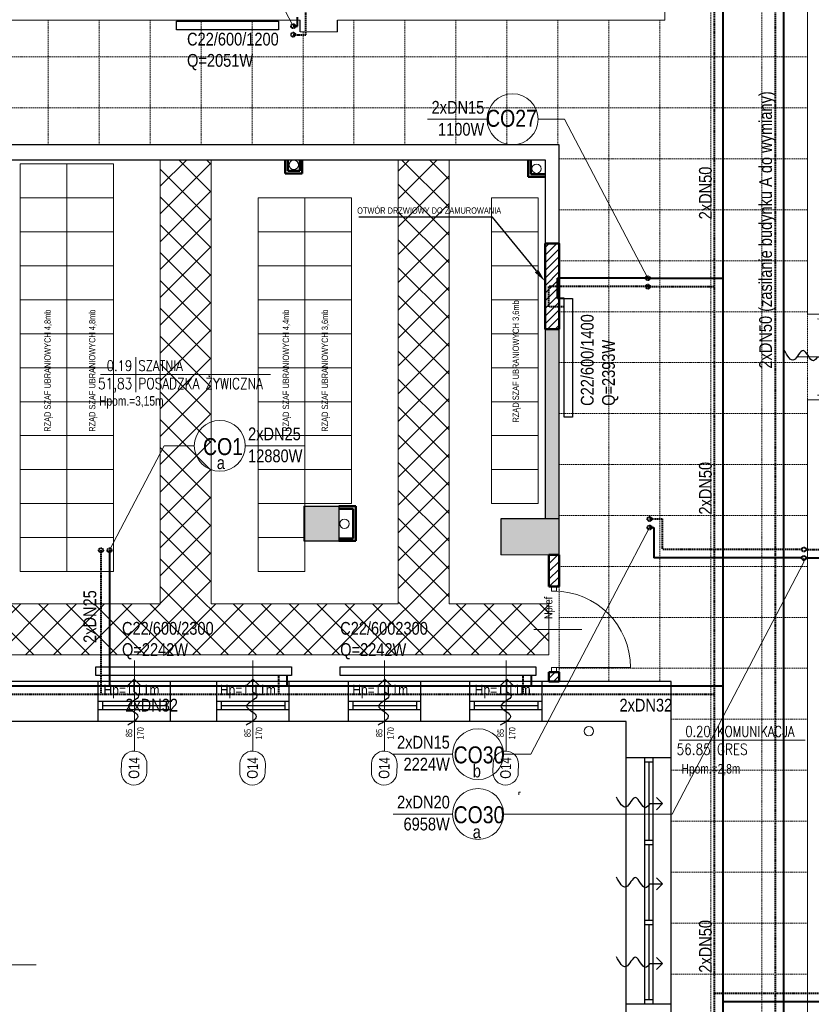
# Model space of a CAD drawing. Header units: millimetres. Extents: x -523 to 1404227, y -783705 to 1038705.
# Tile 87 of 256: x 362693 to 372012, y 131096 to 142691. Entities that reach past the tile are written whole.
import ezdxf
from ezdxf import colors
from ezdxf.entities.mleader import LeaderData, LeaderLine
from ezdxf.enums import TextEntityAlignment as Align
from ezdxf.math import Vec2, Vec3

# ---------------------------------------------------------------- set-up
doc = ezdxf.new("R2010")
doc.units = ezdxf.units.MM
doc.linetypes.add('DASHED', pattern=[0.75, 0.5, -0.25])
doc.linetypes.add('DASHEDX2', pattern=[1.5, 1, -0.5])
for name, color, linetype, lineweight in [('BA_drz', 7, 'Continuous', 18), ('BA_KS_ist.', 34, 'Continuous', 13), ('BA_met', 7, 'Continuous', 18), ('BA_sym', 7, 'Continuous', 18), ('BA_txc', 1, 'Continuous', 18), ('BA_txs', 2, 'Continuous', 18), ('Cienka', 7, 'Continuous', 18), ('mm_CO_opisy', 5, 'Continuous', 9), ('mm_CO_rury', 84, 'Continuous', 40), ('mm_grzejniki', 30, 'Continuous', 30), ('mm_Wentylacja', 5, 'Continuous', 50), ('PG_PRZERYWANE_ŚREDNIE', 1, 'DASHEDX2', 18), ('PG_WIDOKOWE_CIENKIE', 7, 'Continuous', 18), ('PG_WYPOSAŻENIE', 1, 'Continuous', 18), ('PG_ŚCIANY_DZIAŁOWE', 3, 'Continuous', 18), ('Przekrojowa', 60, 'Continuous', 18)]:
    doc.layers.add(name, color=color, linetype=linetype, lineweight=lineweight)
doc.styles.add('BIKTC', font='bikromsw.shx', dxfattribs={"width": 0.8})
doc.styles.add('BIKTS', font='bikromsw.shx', dxfattribs={"width": 0.85})
doc.styles.add('ROMANS', font='romans', dxfattribs={"width": 0.7})
doc.styles.get("Standard").update_dxf_attribs({"font": 'arial.ttf'})
pattern_1 = [(45, (-153114.787, 465660.68), (-44.9012806, 44.9012806), [])]

# ---------------------------------------------------------------- blocks, each defined once
blk = doc.blocks.new('bikmet')
blk.add_line((0, 1.65), (0, -1.65))
at = {"style": 'ROMANS', "width": 0.8}
blk.add_attdef('NRPOM', text='', height=1, dxfattribs=at).set_placement((-0.333, 0.333), align=Align.RIGHT)
blk.add_attdef('NWAPOM', (0.25, 0.333), '', height=1, dxfattribs=at)
blk.add_attdef('RAREA', text='', height=1.042, dxfattribs=at).set_placement((-0.333, -0.333), align=Align.TOP_RIGHT)
blk.add_attdef('PODLOGA', text='', height=1.042, dxfattribs=at).set_placement((0.25, -0.333), align=Align.TOP_LEFT)
blk = doc.blocks.new('dr1h901')
at = {"color": 0}
blk.add_line((-0.5, 0), (-0.5, 1), dxfattribs=at)
blk.add_line((0, 0.362), (0, -0.266))
blk.add_arc((-0.5, 0), 1, 0, 90, dxfattribs=at)
blk = doc.blocks.new('jamb')
blk.add_lwpolyline([(-0.5, -0.5), (-0.5, 0.5), (0.5, 0.5), (0.5, -0.5)], close=True)
blk = doc.blocks.new('symdrz')
blk.add_lwpolyline([(-10, -30, -1), (-10, 30), (10, 30, -1), (10, -30)], format="xyb", close=True)
at = {"style": 'BIKTS', "width": 0.8}
blk.add_attdef('SZERDRZ', text='', height=25, dxfattribs=at).set_placement((77.1, 8.8), align=Align.CENTER)
blk.add_attdef('SYMDRZ', text='', height=25, dxfattribs=at).set_placement((0, 0), align=Align.MIDDLE)
blk.add_attdef('WYSDRZ', text='', height=25, dxfattribs=at).set_placement((77.1, -9.5), align=Align.TOP_CENTER)
blk = doc.blocks.new('podciecie')
at = {"layer": 'mm_Wentylacja', "color": 142, "lineweight": 30}
for p, q in [((23288, -37575.5), (23288, -37590.5)), ((23288, -37590.5), (23280.9, -37583.4)), ((23288, -37590.5), (23295.1, -37583.4))]:
    blk.add_line(p, q, dxfattribs=at)
blk.add_spline([(23288, -37575.5), (23283.2, -37570.7), (23295.2, -37558.8), (23284.2, -37547.8), (23295.8, -37536.2)], degree=3, dxfattribs=at)
blk = doc.blocks.new('A$C6810ecfa')
at = {"layer": 'BA_KS_ist.', "color": 18, "linetype": 'Continuous', "lineweight": 20, "ltscale": 25}
for centre in [(-1217.9, 2197.3), (-932.1, 2192.9), (-1158.3, 1774.7), (-870.4, 1530.5)]:
    blk.add_circle(centre, 5.5, dxfattribs=at)

msp = doc.modelspace()

# ---------------------------------------------------------------- hatches: boundary and pattern name
at = {"layer": 'PG_WIDOKOWE_CIENKIE', "lineweight": 18}
h = msp.add_hatch(dxfattribs=at)
h.set_pattern_fill('LINE', scale=20, angle=45)
h.set_pattern_definition(pattern_1)
h.paths.add_polyline_path([(368878.69, 140057.39), (369043.69, 140057.39), (369043.69, 139047.39), (368878.69, 139047.39)])
h = msp.add_hatch(dxfattribs=at)
h.set_pattern_fill('LINE', scale=20, angle=45)
h.set_pattern_definition(pattern_1)
h.paths.add_polyline_path([(368923.69, 136016.09), (369043.69, 136016.09), (369043.69, 136387.39), (368923.69, 136387.39)])
h.paths.add_polyline_path([(369043.69, 135006.09), (368923.69, 135006.09), (368923.69, 134897.39), (369043.69, 134897.39)])
at = {"layer": 'PG_WYPOSAŻENIE'}
h = msp.add_hatch(dxfattribs=at)
h.set_pattern_fill('ANSI37', color=251, scale=73)
h.set_pattern_definition([(45, (-153114.79, 465660.68), (-163.88967, 163.88967), []), (135, (-153114.79, 465660.68), (-163.88967, -163.88967), [])])
h.paths.add_polyline_path([(364348.69, 141042.39), (364948.69, 141042.39), (364948.69, 135811.09), (367148.69, 135811.09), (367148.69, 141042.39), (367748.69, 141042.39), (367748.69, 139847.39), (367748.69, 139247.39), (367748.69, 135211.09), (361548.69, 135211.09), (361548.69, 135811.09), (361548.69, 141042.39), (362148.69, 141042.39), (362148.69, 135811.09), (364348.69, 135811.09)])
h.paths.add_polyline_path([(367748.69, 135811.09), (368923.69, 135811.09), (368923.69, 135211.09), (367748.69, 135211.09)])
at = {"layer": 'PG_ŚCIANY_DZIAŁOWE'}
h = msp.add_hatch(color=252, dxfattribs=at)
h.dxf.hatch_style = 1
h.paths.add_polyline_path([(369043.69, 139047.39), (368878.69, 139047.39), (368878.69, 137967.39), (368878.69, 136812.39), (369043.69, 136812.39), (369043.69, 138017.39)])
h = msp.add_hatch(color=252, dxfattribs=at)
h.dxf.hatch_style = 1
h.paths.add_polyline_path([(366038.69, 136552.39), (366448.69, 136552.39), (366448.69, 136962.39), (366038.69, 136962.39)])
h = msp.add_hatch(color=252, dxfattribs=at)
h.dxf.hatch_style = 1
h.paths.add_polyline_path([(369043.69, 136812.39), (368878.69, 136812.39), (368358.69, 136812.39), (368358.69, 136557.39), (368358.69, 136387.39), (368843.69, 136387.39), (368923.69, 136387.39), (369043.69, 136387.39), (369043.69, 136507.39)])

# ---------------------------------------------------------------- linework, layer by layer
at = {"lineweight": 20}
for p, q in [((370288.69, 146377.39), (370288.69, 142687.39)), ((371968.69, 144557.39), (371968.69, 139224.84)), ((365993.69, 142687.39), (360433.69, 142687.39)), ((370288.69, 142687.39), (366433.69, 142687.39)), ((366433.69, 142547.39), (365993.69, 142547.39)), ((371968.69, 138214.84), (371968.69, 128677.39)), ((368358.69, 136387.39), (368923.69, 136387.39)), ((364043.69, 134078.31), (364043.69, 135146.47)), ((365438.69, 134078.31), (365438.69, 135146.47)), ((366988.69, 134078.31), (366988.69, 135146.47)), ((368418.69, 134078.31), (368418.69, 135146.47)), ((368843.69, 134897.39), (368923.69, 134897.39)), ((368570.65, 133562.19), (368570.65, 133592.19)), ((368570.65, 133592.19), (368590.65, 133592.19)), ((362886.95, 131562.39), (361818.8, 131562.39))]:
    msp.add_line(p, q, dxfattribs=at)
for p, q in [((365993.69, 142547.39), (365993.69, 142687.39)), ((366433.69, 142547.39), (366433.69, 142687.39)), ((369043.69, 141217.39), (359413.69, 141217.39)), ((369043.69, 140057.39), (369043.69, 141217.39)), ((360448.69, 141042.39), (368878.69, 141042.39)), ((368878.69, 141042.39), (368878.69, 140057.39)), ((368878.69, 140057.39), (369043.69, 140057.39)), ((368878.69, 139047.39), (368878.69, 136812.39)), ((368878.69, 139047.39), (369043.69, 139047.39)), ((369043.69, 136812.39), (369043.69, 139047.39)), ((366038.69, 136962.39), (366448.69, 136962.39)), ((366038.69, 136962.39), (366038.69, 136552.39)), ((366448.69, 136962.39), (366448.69, 136552.39)), ((369043.69, 136812.39), (368358.69, 136812.39)), ((368358.69, 136812.39), (368358.69, 136387.39)), ((369043.69, 136387.39), (369043.69, 136812.39)), ((366038.69, 136552.39), (366448.69, 136552.39)), ((368923.69, 136387.39), (369043.69, 136387.39)), ((370363.69, 134897.39), (362023.69, 134897.39)), ((363618.69, 134427.39), (363618.69, 134897.39)), ((364468.69, 134427.39), (364468.69, 134897.39)), ((365013.69, 134427.39), (365013.69, 134897.39)), ((365863.69, 134427.39), (365863.69, 134897.39)), ((366563.69, 134427.39), (366563.69, 134897.39)), ((367413.69, 134427.39), (367413.69, 134897.39)), ((367993.69, 134427.39), (367993.69, 134897.39)), ((368843.69, 134427.39), (368843.69, 134897.39)), ((370363.69, 129384.06), (370363.69, 134897.39)), ((364468.69, 134662.39), (363618.69, 134662.39)), ((363668.69, 134662.39), (363668.69, 134562.39)), ((364418.69, 134662.39), (364418.69, 134562.39)), ((365863.69, 134662.39), (365013.69, 134662.39)), ((365063.69, 134662.39), (365063.69, 134562.39)), ((365813.69, 134662.39), (365813.69, 134562.39)), ((367413.69, 134662.39), (366563.69, 134662.39)), ((366613.69, 134662.39), (366613.69, 134562.39)), ((367363.69, 134662.39), (367363.69, 134562.39)), ((368843.69, 134662.39), (367993.69, 134662.39)), ((368043.69, 134662.39), (368043.69, 134562.39)), ((368793.69, 134662.39), (368793.69, 134562.39)), ((364468.69, 134562.39), (363618.69, 134562.39)), ((364418.69, 134612.39), (363668.69, 134612.39)), ((365863.69, 134562.39), (365013.69, 134562.39)), ((365813.69, 134612.39), (365063.69, 134612.39)), ((367413.69, 134562.39), (366563.69, 134562.39)), ((367363.69, 134612.39), (366613.69, 134612.39)), ((368843.69, 134562.39), (367993.69, 134562.39)), ((368793.69, 134612.39), (368043.69, 134612.39)), ((369833.69, 134427.39), (362493.69, 134427.39)), ((369833.69, 129384.06), (369833.69, 134427.39)), ((370363.69, 133997.39), (369833.69, 133997.39)), ((370048.69, 133997.39), (370048.69, 131097.39)), ((370148.69, 133947.39), (370048.69, 133947.39)), ((370098.69, 133947.39), (370098.69, 133029.06)), ((370148.69, 133997.39), (370148.69, 131097.39)), ((370048.69, 133029.06), (370148.69, 133029.06)), ((370048.69, 132979.06), (370148.69, 132979.06)), ((370098.69, 132979.06), (370098.69, 132085.72)), ((370048.69, 132085.72), (370148.69, 132085.72)), ((370048.69, 132035.72), (370148.69, 132035.72)), ((370098.69, 132035.72), (370098.69, 131147.39)), ((370148.69, 131147.39), (370048.69, 131147.39)), ((370363.69, 131097.39), (369833.69, 131097.39))]:
    msp.add_line(p, q)
at = {"layer": 'BA_met', "color": 18}
for p, q in [((363644.81, 138512.53), (365646.91, 138512.53)), ((370455.97, 134205.67), (371939.74, 134205.67))]:
    msp.add_line(p, q, dxfattribs=at)
at = {"layer": 'Cienka'}
for p, q in [((372203.69, 139224.84), (371968.69, 139224.84)), ((372203.69, 138214.84), (371968.69, 138214.84))]:
    msp.add_line(p, q, dxfattribs=at)
at = {"layer": 'mm_CO_opisy'}
for p, q in [((364932.74, 144489.34), (365902.02, 142636.67)), ((368195.36, 141518.49), (367495.36, 141518.49)), ((368795.36, 141518.49), (369108.81, 141518.49)), ((369108.81, 141518.49), (370087.79, 139647.28)), ((364393.48, 137672.6), (363750.3, 136443.24)), ((364749.13, 137672.6), (364393.48, 137672.6)), ((365349.13, 137672.6), (366049.13, 137672.6)), ((368711.52, 134041.81), (370108.09, 136711.18)), ((370373.91, 133336.81), (371925.15, 136301.81)), ((371925.15, 136351.81), (371925.15, 136301.81)), ((367789.46, 134041.81), (367089.46, 134041.81)), ((368389.46, 134041.81), (368711.52, 134041.81)), ((367789.46, 133336.81), (367089.46, 133336.81)), ((368389.46, 133336.81), (370373.91, 133336.81))]:
    msp.add_line(p, q, dxfattribs=at)
for centre in [(368495.36, 141518.49), (365049.13, 137672.6), (368089.46, 134041.81), (368089.46, 133336.81)]:
    msp.add_circle(centre, 300, dxfattribs=at)
at = {"layer": 'mm_CO_rury', "linetype": 'DASHED', "ltscale": 30}
for p, q in [((370873.35, 125491.16), (370873.35, 148294.57)), ((366063.61, 142514.52), (366063.61, 142822.76)), ((365913.61, 142514.52), (366063.61, 142514.52)), ((370087.79, 139547.28), (368923.69, 139547.28)), ((368923.69, 139309.34), (368923.69, 139547.28)), ((370087.79, 139547.28), (370873.35, 139547.28)), ((369101.45, 139309.34), (368923.69, 139309.34)), ((370108.09, 136811.18), (370258.09, 136811.18)), ((370258.09, 136811.18), (370258.09, 136451.81)), ((363650.3, 136443.24), (363650.3, 134747.39)), ((371900.15, 136451.81), (370258.09, 136451.81)), ((371950.15, 136451.81), (377949.7, 136451.81)), ((365738.45, 134969.07), (365738.45, 134747.39)), ((368614.79, 134969.07), (368614.79, 134747.39)), ((362173.69, 134747.39), (370873.35, 134747.39)), ((377984.71, 131223.12), (370873.35, 131223.12))]:
    msp.add_line(p, q, dxfattribs=at)
at = {"layer": 'mm_CO_rury'}
for p, q in [((370973.35, 125591.16), (370973.35, 148217.25)), ((365963.61, 142614.52), (365963.61, 142722.76)), ((365913.61, 142614.52), (365963.61, 142614.52)), ((370087.79, 139647.28), (369023.69, 139647.28)), ((369023.69, 139409.34), (369023.69, 139647.28)), ((370087.79, 139647.28), (370973.35, 139647.28)), ((369101.45, 139409.34), (369023.69, 139409.34)), ((370108.09, 136711.18), (370158.09, 136711.18)), ((370158.09, 136711.18), (370158.09, 136351.81)), ((363750.3, 136443.24), (363750.3, 134847.39)), ((371900.15, 136351.81), (370158.09, 136351.81)), ((371950.15, 136351.81), (378049.7, 136351.81)), ((365838.45, 134969.07), (365838.45, 134847.39)), ((368714.79, 134969.07), (368714.79, 134847.39)), ((362073.69, 134847.39), (370973.35, 134847.39)), ((377984.71, 131123.12), (370973.35, 131123.12))]:
    msp.add_line(p, q, dxfattribs=at)
at = {"layer": 'mm_CO_rury', "color": 215}
msp.add_line((371690.34, 126032.37), (371690.34, 148251.3), dxfattribs=at)
at = {"layer": 'mm_CO_rury', "color": 215, "linetype": 'DASHED', "ltscale": 30}
msp.add_line((371590.34, 125932.37), (371590.34, 148124.72), dxfattribs=at)
at = {"layer": 'mm_CO_rury', "linetype": 'DASHED', "ltscale": 30}
for centre in [(365913.61, 142614.52), (365913.61, 142514.52), (370087.79, 139647.28), (370087.79, 139547.28), (370108.09, 136811.18), (370108.09, 136711.18), (363650.3, 136443.24), (363650.3, 136443.24), (363750.3, 136443.24), (363750.3, 136443.24), (371925.15, 136451.81), (371925.15, 136351.81)]:
    msp.add_circle(centre, 25, dxfattribs=at)
at = {"layer": 'mm_grzejniki', "lineweight": 30}
for points in [[(364539.85, 142672.96), (365739.85, 142672.96), (365739.85, 142572.96), (364539.85, 142572.96)], [(369101.45, 138009.34), (369101.45, 139409.34), (369201.45, 139409.34), (369201.45, 138009.34)]]:
    msp.add_lwpolyline(points, close=True, dxfattribs=at)
at = {"layer": 'mm_grzejniki', "color": 1, "lineweight": 30}
for points in [[(363591.23, 135069.07), (365891.23, 135069.07), (365891.23, 134969.07), (363591.23, 134969.07)], [(366467.06, 135069.07), (368767.57, 135069.07), (368767.57, 134969.07), (366467.06, 134969.07)]]:
    msp.add_lwpolyline(points, close=True, dxfattribs=at)
at = {"layer": 'PG_PRZERYWANE_ŚREDNIE', "color": 251, "lineweight": 15, "ltscale": 15}
for p, q in [((370828.69, 147297.39), (370828.69, 120997.39)), ((371428.69, 147297.39), (371428.69, 120997.39)), ((363028.69, 142687.39), (363028.69, 141217.39)), ((363628.69, 142687.39), (363628.69, 141217.39)), ((364228.69, 142687.39), (364228.69, 141217.39)), ((364828.69, 142687.39), (364828.69, 141217.39)), ((365428.69, 142687.39), (365428.69, 141217.39)), ((366628.69, 142687.39), (366628.69, 141217.39)), ((367228.69, 142687.39), (367228.69, 141217.39)), ((367828.69, 142687.39), (367828.69, 141217.39)), ((368428.69, 142687.39), (368428.69, 141217.39)), ((369028.69, 142687.39), (369028.69, 141217.39)), ((369628.69, 142687.39), (369628.69, 134897.39)), ((370228.69, 142687.39), (370228.69, 134897.39)), ((366028.69, 142547.39), (366028.69, 141217.39)), ((357743.69, 142252.39), (371968.69, 142252.39)), ((357743.69, 141652.39), (371968.69, 141652.39)), ((369043.69, 141052.39), (371968.69, 141052.39)), ((369043.69, 140452.39), (371968.69, 140452.39)), ((369043.69, 140057.39), (369043.69, 139047.39)), ((369043.69, 139852.39), (371968.69, 139852.39)), ((369043.69, 139252.39), (371968.69, 139252.39)), ((371968.69, 139224.84), (371968.69, 138214.84)), ((369043.69, 138652.39), (371968.69, 138652.39)), ((369043.69, 138052.39), (371968.69, 138052.39)), ((369043.69, 137452.39), (371968.69, 137452.39)), ((369043.69, 136852.39), (371968.69, 136852.39)), ((369043.69, 136252.39), (371968.69, 136252.39)), ((369043.69, 136016.09), (369043.69, 135006.09)), ((369043.69, 136016.09), (369043.69, 135006.09)), ((369043.69, 135652.39), (371968.69, 135652.39)), ((369043.69, 135052.39), (371968.69, 135052.39)), ((370363.69, 134452.39), (371968.69, 134452.39)), ((370363.69, 133852.39), (371968.69, 133852.39)), ((370363.69, 133252.39), (371968.69, 133252.39)), ((370363.69, 132652.39), (371968.69, 132652.39)), ((370363.69, 132052.39), (371968.69, 132052.39)), ((370363.69, 131452.39), (371968.69, 131452.39))]:
    msp.add_line(p, q, dxfattribs=at)
at = {"layer": 'PG_WIDOKOWE_CIENKIE', "color": 18, "lineweight": 50}
for p, q in [((365819.34, 140880.53), (365819.34, 141042.39)), ((365849.34, 140910.53), (365849.34, 141042.39)), ((365989.34, 140910.53), (365989.34, 141042.39)), ((366019.34, 140880.53), (366019.34, 141042.39)), ((368678.69, 141042.39), (368678.69, 140842.39)), ((368708.69, 141042.39), (368708.69, 140872.39)), ((365989.34, 140910.53), (365849.34, 140910.53)), ((366019.34, 140880.53), (365819.34, 140880.53)), ((368678.69, 140842.39), (368878.69, 140842.39)), ((368708.69, 140872.39), (368878.69, 140872.39)), ((366448.69, 136962.39), (366648.69, 136962.39)), ((366648.69, 136962.39), (366648.69, 136552.39)), ((366448.69, 136932.39), (366618.69, 136932.39)), ((366618.69, 136932.39), (366618.69, 136582.39)), ((366448.69, 136582.39), (366618.69, 136582.39)), ((366448.69, 136552.39), (366648.69, 136552.39)), ((368923.69, 136387.39), (368923.69, 136016.09)), ((369043.69, 136387.39), (369043.69, 136016.09)), ((368923.69, 136016.09), (369043.69, 136016.09)), ((368923.69, 135006.09), (368923.69, 134897.39)), ((368923.69, 135006.09), (369043.69, 135006.09)), ((369043.69, 135006.09), (369043.69, 134897.39))]:
    msp.add_line(p, q, dxfattribs=at)
msp.add_lwpolyline([(368878.69, 140057.39), (369043.69, 140057.39), (369043.69, 139047.39), (368878.69, 139047.39)], close=True, dxfattribs=at)
for points in [[(368923.69, 136016.09), (368923.69, 136387.39), (369043.69, 136387.39), (369043.69, 136016.09)], [(369043.69, 135006.09), (369043.69, 134897.39), (368923.69, 134897.39), (368923.69, 135006.09)]]:
    msp.add_lwpolyline(points, dxfattribs=at)
at = {"layer": 'PG_WYPOSAŻENIE', "color": 251}
for p, q in [((364348.69, 135811.09), (364348.69, 141042.39)), ((364348.69, 141042.39), (364948.69, 141042.39)), ((364948.69, 141042.39), (364948.69, 135811.09)), ((367148.69, 135811.09), (367148.69, 141042.39)), ((367148.69, 141042.39), (367748.69, 141042.39)), ((367748.69, 141042.39), (367748.69, 139847.39)), ((362698.69, 140592.39), (363248.69, 140592.39)), ((363248.69, 140592.39), (363798.69, 140592.39)), ((365498.69, 140592.39), (366048.69, 140592.39)), ((366048.69, 140592.39), (366598.69, 140592.39)), ((368248.44, 140592.39), (368798.44, 140592.39)), ((362698.69, 140192.39), (363248.69, 140192.39)), ((363248.69, 140192.39), (363798.69, 140192.39)), ((365498.69, 140192.39), (366048.69, 140192.39)), ((366048.69, 140192.39), (366598.69, 140192.39)), ((368248.44, 140192.39), (368798.44, 140192.39)), ((367748.69, 139847.39), (367748.69, 139847.39)), ((367748.69, 139847.39), (367748.69, 139247.39)), ((362698.69, 139792.39), (363248.69, 139792.39)), ((363248.69, 139792.39), (363798.69, 139792.39)), ((365498.69, 139792.39), (366048.69, 139792.39)), ((366048.69, 139792.39), (366598.69, 139792.39)), ((368248.44, 139792.39), (368798.44, 139792.39)), ((362698.69, 139392.39), (363248.69, 139392.39)), ((363248.69, 139392.39), (363798.69, 139392.39)), ((365498.69, 139392.39), (366048.69, 139392.39)), ((366048.69, 139392.39), (366598.69, 139392.39)), ((368248.44, 139392.39), (368798.44, 139392.39)), ((367748.69, 139247.39), (367748.69, 139247.39)), ((367748.69, 139247.39), (367748.69, 135811.09)), ((362698.69, 138992.39), (363248.69, 138992.39)), ((363248.69, 138992.39), (363798.69, 138992.39)), ((365498.69, 138992.39), (366048.69, 138992.39)), ((366048.69, 138992.39), (366598.69, 138992.39)), ((368248.44, 138992.39), (368798.44, 138992.39)), ((362698.69, 138592.39), (363248.69, 138592.39)), ((363248.69, 138592.39), (363798.69, 138592.39)), ((365498.69, 138592.39), (366048.69, 138592.39)), ((366048.69, 138592.39), (366598.69, 138592.39)), ((368248.44, 138592.39), (368798.44, 138592.39)), ((362698.69, 138192.39), (363248.69, 138192.39)), ((363248.69, 138192.39), (363798.69, 138192.39)), ((365498.69, 138192.39), (366048.69, 138192.39)), ((366048.69, 138192.39), (366598.69, 138192.39)), ((368248.44, 138192.39), (368798.44, 138192.39)), ((362698.69, 137792.39), (363248.69, 137792.39)), ((363248.69, 137792.39), (363798.69, 137792.39)), ((365498.69, 137792.39), (366048.69, 137792.39)), ((366048.69, 137792.39), (366598.69, 137792.39)), ((368248.44, 137792.39), (368798.44, 137792.39)), ((362698.69, 137392.39), (363248.69, 137392.39)), ((363248.69, 137392.39), (363798.69, 137392.39)), ((365498.69, 137392.39), (366048.69, 137392.39)), ((366048.69, 137392.39), (366598.69, 137392.39)), ((368248.44, 137392.39), (368798.44, 137392.39)), ((362698.69, 136992.39), (363248.69, 136992.39)), ((363248.69, 136992.39), (363798.69, 136992.39)), ((365498.69, 136992.39), (366048.69, 136992.39)), ((366048.69, 136992.39), (366598.69, 136992.39)), ((368248.44, 136992.39), (368798.44, 136992.39)), ((362698.69, 136592.39), (363248.69, 136592.39)), ((363248.69, 136592.39), (363798.69, 136592.39)), ((365498.69, 136592.39), (366048.69, 136592.39)), ((362698.69, 136192.39), (363248.69, 136192.39)), ((363248.69, 136192.39), (363798.69, 136192.39)), ((365498.69, 136192.39), (366048.69, 136192.39)), ((362148.69, 135811.09), (364348.69, 135811.09)), ((364948.69, 135811.09), (367148.69, 135811.09)), ((367748.69, 135811.09), (368923.69, 135811.09)), ((368923.69, 135811.09), (368923.69, 135211.09)), ((368923.69, 135211.09), (367748.69, 135211.09)), ((367748.69, 135211.09), (367748.69, 135211.09))]:
    msp.add_line(p, q, dxfattribs=at)
for points in [[(363248.69, 140992.39), (363248.69, 136192.39), (362698.69, 136192.39), (362698.69, 140992.39)], [(363798.69, 140992.39), (363798.69, 136192.39), (363248.69, 136192.39), (363248.69, 140992.39)], [(366048.69, 140592.39), (366048.69, 136192.39), (365498.69, 136192.39), (365498.69, 140592.39)], [(366598.69, 140592.39), (366598.69, 136992.39), (366048.69, 136992.39), (366048.69, 140592.39)], [(368798.44, 140592.39), (368798.44, 136992.39), (368248.44, 136992.39), (368248.44, 140592.39)]]:
    msp.add_lwpolyline(points, close=True, dxfattribs=at)
msp.add_lwpolyline([(367748.69, 135211.09), (367748.69, 135211.09), (361548.69, 135211.09)], dxfattribs=at)

# ---------------------------------------------------------------- block references
at = {"layer": 'BA_drz', "color": 18}
for name, p, xscale, yscale, zscale, rotation in [('dr1h901', (372086.19, 138719.84), -900, 900, -900, 270), ('jamb', (368983.69, 135988.59), -55, 59.99999999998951, 55, 90), ('dr1h901', (368983.69, 135511.09), -900, 900, -900, 270), ('jamb', (368983.69, 135033.59), -55, 59.99999999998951, 55, 90)]:
    msp.add_blockref(name, p, dxfattribs=dict(at, xscale=xscale, yscale=yscale, zscale=zscale, rotation=rotation))
at = {"layer": 'BA_met', "color": 18, "xscale": 125, "yscale": 125, "zscale": 125}
for p, values in [((364059, 138512.53), {'NRPOM': '0.19', 'NWAPOM': 'SZATNIA', 'RAREA': '51,83', 'PODLOGA': 'POSADZKA ŻYWICZNA'}), ((370870.15, 134205.67), {'NRPOM': '0.20', 'NWAPOM': 'KOMUNIKACJA', 'RAREA': '56.85', 'PODLOGA': 'GRES'})]:
    msp.add_blockref('bikmet', p, dxfattribs=at).add_auto_attribs(values)
at = {"layer": 'BA_sym', "color": 18}
ref = msp.add_blockref('symdrz', (364039.49, 133878.36), dxfattribs=dict(at, xscale=5.000000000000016, yscale=5.000000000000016, zscale=5.000000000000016, rotation=268.7952046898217))
ref.add_attrib('Symdrz', 'O14', dxfattribs={"height": 125, "rotation": 88.795205, "style": 'BIKTS', "width": 0.8}).set_placement((364039.49, 133878.36), align=Align.MIDDLE_CENTER)
ref.add_attrib('Szerdrz', '170', dxfattribs={"layer": 'BA_txc', "height": 75, "rotation": 88.795205, "style": 'BIKTS', "width": 0.8}).set_placement((364114.95, 134286.67), align=Align.MIDDLE_CENTER)
ref.add_attrib('Wysdrz', '85', dxfattribs={"layer": 'BA_txc', "height": 75, "rotation": 88.795205, "style": 'BIKTS', "width": 0.8}).set_placement((363980.1, 134290.58), align=Align.MIDDLE_CENTER)
ref = msp.add_blockref('symdrz', (365434.49, 133878.36), dxfattribs=dict(at, xscale=5.000000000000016, yscale=5.000000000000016, zscale=5.000000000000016, rotation=268.7952046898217))
ref.add_attrib('Symdrz', 'O14', dxfattribs={"height": 125, "rotation": 88.795205, "style": 'BIKTS', "width": 0.8}).set_placement((365434.49, 133878.36), align=Align.MIDDLE_CENTER)
ref.add_attrib('Szerdrz', '170', dxfattribs={"layer": 'BA_txc', "height": 75, "rotation": 88.795205, "style": 'BIKTS', "width": 0.8}).set_placement((365509.95, 134286.67), align=Align.MIDDLE_CENTER)
ref.add_attrib('Wysdrz', '85', dxfattribs={"layer": 'BA_txc', "height": 75, "rotation": 88.795205, "style": 'BIKTS', "width": 0.8}).set_placement((365375.1, 134290.58), align=Align.MIDDLE_CENTER)
ref = msp.add_blockref('symdrz', (366984.49, 133878.36), dxfattribs=dict(at, xscale=5.000000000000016, yscale=5.000000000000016, zscale=5.000000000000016, rotation=268.7952046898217))
ref.add_attrib('Symdrz', 'O14', dxfattribs={"height": 125, "rotation": 88.795205, "style": 'BIKTS', "width": 0.8}).set_placement((366984.49, 133878.36), align=Align.MIDDLE_CENTER)
ref.add_attrib('Szerdrz', '170', dxfattribs={"layer": 'BA_txc', "height": 75, "rotation": 88.795205, "style": 'BIKTS', "width": 0.8}).set_placement((367059.95, 134286.67), align=Align.MIDDLE_CENTER)
ref.add_attrib('Wysdrz', '85', dxfattribs={"layer": 'BA_txc', "height": 75, "rotation": 88.795205, "style": 'BIKTS', "width": 0.8}).set_placement((366925.1, 134290.58), align=Align.MIDDLE_CENTER)
ref = msp.add_blockref('symdrz', (368414.49, 133878.36), dxfattribs=dict(at, xscale=5.000000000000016, yscale=5.000000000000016, zscale=5.000000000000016, rotation=268.7952046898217))
ref.add_attrib('Symdrz', 'O14', dxfattribs={"height": 125, "rotation": 88.795205, "style": 'BIKTS', "width": 0.8}).set_placement((368414.49, 133878.36), align=Align.MIDDLE_CENTER)
ref.add_attrib('Szerdrz', '170', dxfattribs={"layer": 'BA_txc', "height": 75, "rotation": 88.795205, "style": 'BIKTS', "width": 0.8}).set_placement((368489.95, 134286.67), align=Align.MIDDLE_CENTER)
ref.add_attrib('Wysdrz', '85', dxfattribs={"layer": 'BA_txc', "height": 75, "rotation": 88.795205, "style": 'BIKTS', "width": 0.8}).set_placement((368355.1, 134290.58), align=Align.MIDDLE_CENTER)
at = {"layer": 'mm_Wentylacja', "color": 2, "lineweight": 30, "xscale": 10, "yscale": 10, "zscale": 10}
for p, rotation in [((-3669.74, -94157.6), 89.99999999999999), ((596922.39, -240978.66), 180), ((598316.96, -240978.66), 180), ((599871.69, -240978.66), 180), ((601309.47, -240978.66), 180), ((-5644.82, -99421.09), 90), ((-5644.82, -100364.42), 90), ((-5644.82, -101302.75), 90)]:
    msp.add_blockref('podciecie', p, dxfattribs=dict(at, rotation=rotation))
at = {"layer": 'Przekrojowa', "xscale": 10, "yscale": 10, "zscale": 10}
msp.add_blockref('A$C6810ecfa', (378098.69, 119007.39), dxfattribs=at)

# ---------------------------------------------------------------- texts
at = {"layer": 'BA_txs', "color": 18, "style": 'BIKTS', "width": 0.85}
for p in [(363679.75, 134735.6), (365049.73, 134735.6), (366608.08, 134735.6), (368049.23, 134735.6)]:
    msp.add_text('Hp=1.11m', height=125, dxfattribs=at).set_placement(p)
at = {"layer": 'BA_txs', "color": 7, "insert": (368871.25, 135634.15), "char_height": 93.75, "width": 7937.5264, "attachment_point": 1, "rotation": 90, "style": 'BIKTS'}
msp.add_mtext('Npref', dxfattribs=at)
at = {"layer": 'mm_CO_opisy'}
for s, width, gutter_width, heights, insert, char_height, attachment_point in [('{\\fArial Narrow|b0|i0|c238|p34;C22/600/1200\\PQ=2051W}', 1362.1826, 0, [731.29], (364663.29, 142537.11), 150, 1), ('{\\fArial Narrow|b0|i0|c238|p34;2xDN15}', 396.329, 10, [210.66], (368162.5, 141734.16), 150, 3), ('{\\fArial Narrow|b0|i0|c238|p34;CO27}', 321.1213, 10, [0], (368781.96, 141630.21), 200, 3), ('{\\fArial Narrow|b0|i0|c238|p34;1100W}', 396.329, 10, [210.66], (368162.5, 141475.36), 150, 3), ('{\\fArial Narrow|b0|i0|c238|p34;2xDN25}', 396.329, 10, [210.66], (365382, 137888.27), 150, 1), ('{\\fArial Narrow|b0|i0|c238|p34;CO1}', 321.1213, 10, [0], (364851.31, 137560.88), 200, 7), ('{\\fArial Narrow|b0|i0|c238|p34;12880W}', 396.329, 10, [210.66], (365382, 137629.48), 150, 1), ('{\\fArial Narrow|b0|i0|c238|p34;a}', 396.329, 10, [210.66], (365109.44, 137397.08), 150, 9), ('{\\fArial Narrow|b0|i0|c238|p34;C22/600/2300\\PQ=2242W}', 1362.1826, 0, [731.29], (363897.45, 135598.45), 150, 1), ('{\\fArial Narrow|b0|i0|c238|p34;C22/6002300\\PQ=2242W}', 1362.1826, 0, [731.29], (366466.12, 135598.45), 150, 1), ('{\\fArial Narrow|b0|i0|c238|p34;2xDN32}', 396.329, 10, [210.66], (363935.67, 134693.52), 150, 1), ('{\\fArial Narrow|b0|i0|c238|p34;2xDN32}', 396.329, 10, [210.66], (369754.17, 134693.52), 150, 1), ('{\\fArial Narrow|b0|i0|c238|p34;2xDN15}', 396.329, 10, [210.66], (367756.59, 134257.49), 150, 3), ('{\\fArial Narrow|b0|i0|c238|p34;CO30}', 321.1213, 10, [0], (367800.68, 133930.09), 200, 7), ('{\\fArial Narrow|b0|i0|c238|p34;2224W}', 396.329, 10, [210.66], (367756.59, 133998.69), 150, 3), ('{\\fArial Narrow|b0|i0|c238|p34;b}', 396.329, 10, [210.66], (368122.95, 133766.29), 150, 9), ('{\\fArial Narrow|b0|i0|c238|p34;2xDN20}', 396.329, 10, [210.66], (367756.59, 133552.48), 150, 3), ('{\\fArial Narrow|b0|i0|c238|p34;CO30}', 321.1213, 10, [0], (367800.68, 133225.08), 200, 7), ('{\\fArial Narrow|b0|i0|c238|p34;6958W}', 396.329, 10, [210.66], (367756.59, 133293.68), 150, 3), ('{\\fArial Narrow|b0|i0|c238|p34;a}', 396.329, 10, [210.66], (368122.68, 133050.02), 150, 9)]:
    msp.add_mtext_dynamic_manual_height_columns(s, width=width, gutter_width=gutter_width, heights=heights, dxfattribs=dict(at, insert=insert, char_height=char_height, attachment_point=attachment_point))
at = {"layer": 'mm_CO_opisy', "char_height": 150, "attachment_point": 1, "rotation": 90}
for s, width, gutter_width, heights, insert in [('{\\fArial Narrow|b0|i0|c238|p34;2xDN50 (zasilanie budynku A do wymiany)}', 3941.6109, 1020.7, [612.87], (371398.82, 138582.23)), ('{\\fArial Narrow|b0|i0|c238|p34;2xDN50}', 396.329, 10, [210.66], (370690.34, 140339.89)), ('{\\fArial Narrow|b0|i0|c238|p34;C22/600/1400\\PQ=2393W}', 1362.1826, 0, [731.29], (369299.92, 138143.04)), ('{\\fArial Narrow|b0|i0|c238|p34;2xDN50}', 396.329, 10, [210.66], (370690.34, 136862.67)), ('{\\fArial Narrow|b0|i0|c238|p34;2xDN25}', 396.329, 10, [210.66], (363443.93, 135351.65)), ('{\\fArial Narrow|b0|i0|c238|p34;2xDN50}', 396.329, 10, [210.66], (370690.34, 131467.78))]:
    msp.add_mtext_dynamic_manual_height_columns(s, width=width, gutter_width=gutter_width, heights=heights, dxfattribs=dict(at, insert=insert))
at = {"layer": 'PG_WYPOSAŻENIE', "color": 18, "attachment_point": 1, "style": 'BIKTC'}
for s, width, gutter_width, insert, char_height, rotation in [('OTWÓR DRZWIOWY DO ZAMUROWANIA', 6506.7953, 500, (366666.11, 140481.03), 75, 360), ('RZĄD SZAF UBRANIOWYCH 3,6mb', 6506.7953, 500, (368495.72, 137947.08), 75, 90), ('RZĄD SZAF UBRANIOWYCH 4,8mb', 6506.7953, 500, (362983.54, 137838.33), 75, 90), ('RZĄD SZAF UBRANIOWYCH 4,8mb', 6506.7953, 500, (363509.09, 137838.33), 75, 90), ('RZĄD SZAF UBRANIOWYCH 4,4mb', 6506.7953, 500, (365789.64, 137838.33), 75, 90), ('RZĄD SZAF UBRANIOWYCH 3,6mb', 6506.7953, 500, (366248.42, 137838.33), 75, 90), ('Hpom.=3,15m', 9760.1929, 750, (363627.65, 138257.66), 112.5, 360), ('Hpom.=2,8m', 9760.1929, 750, (370485.1, 133925.62), 112.5, 360)]:
    msp.add_mtext_dynamic_manual_height_columns(s, width=width, gutter_width=gutter_width, heights=[0], dxfattribs=dict(at, insert=insert, char_height=char_height, rotation=rotation))

# ---------------------------------------------------------------- leaders
at = {"layer": 'Cienka'}
ml = msp.add_multileader_mtext('Standard', dxfattribs=at)
ml.set_content('', color=256)
ml.set_leader_properties()
ml.build(insert=Vec2(0, 0))
ml.multileader.update_dxf_attribs({"arrow_head_size": 160, "scale": 4})
ctx = ml.context
ctx.base_point, ctx.scale, ctx.char_height, ctx.arrow_head_size, ctx.landing_gap_size, ctx.plane_origin = Vec3(366525.05, 140366.76), 4, 160, 160, 80, Vec3(369635.37, 139289.98)
ctx.text_align_type = 2
notes = []
notes.append((ctx, [(0, (1, 1, 0), (368257.39, 140366.76), (-1, 0), 1572.34, [(1, [(368878.69, 139608.17)], 0, [])])]))
ctx.mtext.insert, ctx.mtext.alignment, ctx.mtext.flow_direction = Vec3(366605.05, 140446.76), 3, 5
for ctx, leaders in notes:
    for number, flags, end, landing, length, lines in leaders:
        leader = LeaderData()
        leader.index, (leader.has_last_leader_line, leader.has_dogleg_vector, leader.attachment_direction) = number, flags
        leader.last_leader_point, leader.dogleg_vector, leader.dogleg_length = Vec3(end), Vec3(landing), length
        for number, points, colour, breaks in lines:
            line = LeaderLine()
            line.index, line.vertices, line.color, line.breaks = number, Vec3.list(points), colors.encode_raw_color(colour), breaks
            leader.lines.append(line)
        ctx.leaders.append(leader)

doc.saveas('drawing.dxf')
